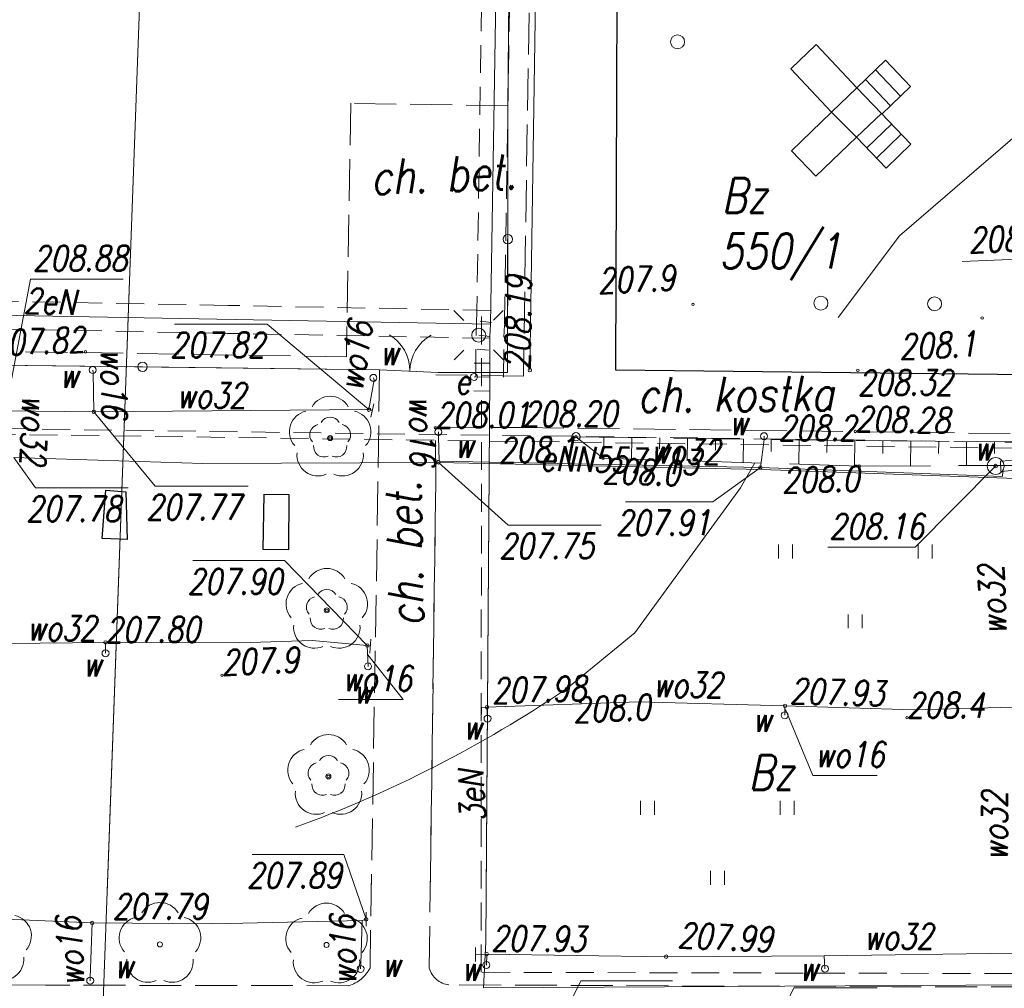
# Model space of a CAD drawing. Extents: x 6591072 to 6591270, y 5674713 to 5675005.
# Tile 7 of 37: x 6591154 to 6591189, y 5674748 to 5674783. Entities that reach past the tile are written whole.
import ezdxf
from ezdxf.enums import TextEntityAlignment as Align

# ---------------------------------------------------------------- set-up
doc = ezdxf.new("R2010")
doc.units = 0
doc.header["$PDMODE"] = 33
doc.header["$PDSIZE"] = 0.3
for name, pattern in [('1', [0]), ('BGT', [0]), ('BUD', [0]), ('KOC', [2, 1.5, -0.5]), ('KOJ', [0]), ('OSL', [2, 1, -1]), ('SCH', [0]), ('UBE', [1.5, 1, -0.5]), ('UPE', [0]), ('UPG', [0]), ('UPK', [0]), ('UPW', [0]), ('UXE', [1.5, 1, -0.5]), ('UXT', [1.5, 1, -0.5]), ('WRC', [0]), ('WSD', [3.5, 2.5, -1]), ('WSQ', [3.5, 2.5, -1])]:
    doc.linetypes.add(name, pattern=pattern)
doc.layers.get('0').update_dxf_attribs({"color": 250, "linetype": 'CONTINUOUS', "lineweight": 100})
for name, color, linetype, lineweight in [('Dzialki', 7, '1', 18), ('EBTPO_L_12', 250, '1', 18), ('EBTPO_L_5', 250, '1', 25), ('EBTPO_T_1', 250, 'CONTINUOUS', 0), ('ENERGETYKA_L_0', 1, 'UXE', 18), ('ENERGETYKA_T_0', 1, 'CONTINUOUS', 18), ('NIEAKTUAL_L_0', 7, '1', 0), ('Numery_dzialek', 7, 'CONTINUOUS', 18), ('Numery_konturow', 90, 'CONTINUOUS', 13), ('SDROK_T_1', 7, 'CONTINUOUS', 18), ('SDRPK_L_0', 7, 'KOJ', 25), ('SDRPK_L_2', 7, 'KOC', 18), ('SZOPO_L_0', 7, 'BGT', 18), ('SZOPO_T_0', 7, 'CONTINUOUS', 18), ('SZZPZ_T_0', 7, 'CONTINUOUS', 18), ('TELEFONY_L_0', 30, 'UXT', 18), ('UEEOA_T_3', 1, 'CONTINUOUS', 18), ('UEEOA_T_9', 1, 'CONTINUOUS', 18), ('UEEOO_T_0', 1, 'CONTINUOUS', 18), ('UEEPB_L_0', 1, 'UBE', 18), ('UEEPB_L_0_b', 1, 'UBE', 18), ('UEEPON_L_0', 1, 'UPE', 18), ('UKKOC_T_0', 36, 'CONTINUOUS', 18), ('UKKOC_T_0_b', 14, 'CONTINUOUS', 18), ('UKKOC_T_7', 36, 'CONTINUOUS', 18), ('UKKPOM_L_0', 36, 'UPG', 18), ('UWWOA_T_2', 5, 'CONTINUOUS', 18), ('UWWOA_T_7', 5, 'CONTINUOUS', 18), ('UWWOC_T_0', 5, 'CONTINUOUS', 18), ('UWWOC_T_2', 5, 'CONTINUOUS', 18), ('UWWOO_T_0', 5, 'CONTINUOUS', 18), ('UWWPA_L_2', 5, '1', 18), ('UWWPM_L_0', 5, 'UPW', 18), ('WUKOS_T_1', 7, 'CONTINUOUS', 18), ('WUKPS_L_2', 7, '1', 18), ('WWRPH_L_0', 23, '1', 13), ('WWRPP_T_0', 13, 'CONTINUOUS', 18)]:
    doc.layers.add(name, color=color, linetype=linetype, lineweight=lineweight)
doc.layers.add('OBOP', color=7, linetype='CONTINUOUS', lineweight=13, true_color=0x0a0909)
doc.styles.add('K1_ACAD', font='romans.shx', dxfattribs={"width": 0.8, "oblique": 12})
doc.linetypes.add('BGS', pattern='A,3.75,[45,msgB.shx,S=0.625,R=0,X=0,Y=0],3.75', length=7.5)

# ---------------------------------------------------------------- blocks, each defined once
blk = doc.blocks.new('other_BUJ')
at = {"linetype": 'Continuous'}
blk.add_circle((0, 0), 0.25, dxfattribs=at)
blk = doc.blocks.new('other_WSP')
at = {"linetype": 'Continuous'}
blk.add_circle((0, 0), 0.045, dxfattribs=at)
blk = doc.blocks.new('other_WSU')
at = {"linetype": 'Continuous'}
blk.add_circle((0, 0), 0.045, dxfattribs=at)
blk = doc.blocks.new('other_SLS')
at = {"linetype": 'Continuous'}
blk.add_circle((0, 0), 0.25, dxfattribs=at)
blk = doc.blocks.new('other_LAT')
at = {"linetype": 'Continuous'}
for p, q in [((0, 0.75), (0, 1.25)), ((-1.25, 0), (-0.75, 0)), ((0.75, 0), (1.25, 0)), ((0, -0.75), (0, -1.25))]:
    blk.add_line(p, q, dxfattribs=at)
blk = doc.blocks.new('ARM')
at = {"linetype": 'Continuous'}
blk.add_circle((0, 0), 0.125, dxfattribs=at)
blk = doc.blocks.new('other_UGK')
at = {"linetype": 'Continuous'}
blk.add_circle((0, 0), 0.0625, dxfattribs=at)
blk = doc.blocks.new('other_WLZ')
at = {"linetype": 'Continuous'}
blk.add_circle((0, 0), 0.3, dxfattribs=at)
blk = doc.blocks.new('other_UGE')
at = {"linetype": 'Continuous'}
blk.add_circle((0, 0), 0.0625, dxfattribs=at)
blk = doc.blocks.new('other_UGW')
at = {"linetype": 'Continuous'}
blk.add_circle((0, 0), 0.0625, dxfattribs=at)
blk = doc.blocks.new('other_USW')
at = {"linetype": 'Continuous'}
blk.add_line((0, -0.25), (0, 0.25), dxfattribs=at)
blk = doc.blocks.new('other_BGB')
at = {"linetype": 'Continuous'}
for centre, start, end in [((-1.5, 0), 359.9995, 60), ((1.5, 0), 120, 180.0005)]:
    blk.add_arc(centre, 1.5, start, end, dxfattribs=at)
blk = doc.blocks.new('other_DLI')
at = {"linetype": 'Continuous'}
blk.add_circle((0, 0), 0.045, dxfattribs=at)
for centre, start, end in [((0, 0.375), 30.1401, 149.8599), ((-0.357, 0.116), 102.1445, 221.86), ((0.357, 0.116), 318.14, 77.8555), ((-0.22, -0.303), 174.1482, 293.8542), ((0.22, -0.303), 246.1458, 5.8518)]:
    blk.add_arc(centre, 0.375, start, end, dxfattribs=at)
blk = doc.blocks.new('other_TRA')
at = {"linetype": 'Continuous'}
for p, q in [((-2.75, 1.37695), (-2.75, 0.87695)), ((-2.25, 1.37695), (-2.25, 0.87695)), ((2.25, 1.37695), (2.25, 0.87695)), ((2.75, 1.37695), (2.75, 0.87695)), ((-0.25, -1.12305), (-0.25, -1.62305)), ((0.25, -1.12305), (0.25, -1.62305))]:
    blk.add_line(p, q, dxfattribs=at)
blk = doc.blocks.new('LAT')
at = {"linetype": 'Continuous'}
for p, q in [((0, 0.75), (0, 1.25)), ((-1.25, 0), (-0.75, 0)), ((0.75, 0), (1.25, 0)), ((0, -0.75), (0, -1.25))]:
    blk.add_line(p, q, dxfattribs=at)
blk = doc.blocks.new('UGK')
at = {"linetype": 'Continuous'}
blk.add_circle((0, 0), 0.0625, dxfattribs=at)
blk = doc.blocks.new('WLZ')
at = {"linetype": 'Continuous'}
blk.add_circle((0, 0), 0.3, dxfattribs=at)
blk = doc.blocks.new('UGE')
at = {"linetype": 'Continuous'}
blk.add_circle((0, 0), 0.0625, dxfattribs=at)
blk = doc.blocks.new('UGW')
at = {"linetype": 'Continuous'}
blk.add_circle((0, 0), 0.0625, dxfattribs=at)
blk = doc.blocks.new('USW')
at = {"linetype": 'Continuous'}
blk.add_line((0, -0.25), (0, 0.25), dxfattribs=at)
blk = doc.blocks.new('DLI')
at = {"layer": 'OBOP', "color": 0, "linetype": 'ByBlock', "lineweight": -2}
blk.add_circle((0, 0), 0.09, dxfattribs=at)
for centre, start, end in [((0, 0.75), 30.1471, 149.8529), ((-0.713, 0.232), 102.1471, 221.8529), ((0.713, 0.232), 318.1471, 77.8529), ((-0.441, -0.607), 174.1471, 293.8529), ((0.441, -0.607), 246.1471, 5.8529)]:
    blk.add_arc(centre, 0.75, start, end, dxfattribs=at)
blk = doc.blocks.new('TRA')
at = {"linetype": 'Continuous'}
for p, q in [((-2.75, 1.37695), (-2.75, 0.87695)), ((-2.25, 1.37695), (-2.25, 0.87695)), ((2.25, 1.37695), (2.25, 0.87695)), ((2.75, 1.37695), (2.75, 0.87695)), ((-0.25, -1.12305), (-0.25, -1.62305)), ((0.25, -1.12305), (0.25, -1.62305))]:
    blk.add_line(p, q, dxfattribs=at)

msp = doc.modelspace()

# ---------------------------------------------------------------- linework, layer by layer
at = {"layer": 'Dzialki'}
for p in [(6591155.95, 5674730.72), (6591156.707, 5674751.321)]:
    msp.add_line(p, (6591159.66, 5674831.72), dxfattribs=at)
at = {"layer": 'EBTPO_L_12', "linetype": 'SCH'}
for p, q in [((6591183.576, 5674780.165), (6591184.608, 5674781.146)), ((6591185.504, 5674780.204), (6591184.608, 5674781.146)), ((6591185.142, 5674779.859), (6591184.245, 5674780.802)), ((6591184.779, 5674779.514), (6591183.883, 5674780.457)), ((6591184.472, 5674779.222), (6591185.504, 5674780.204)), ((6591184.445, 5674779.25), (6591185.516, 5674778.145)), ((6591183.935, 5674778.005), (6591184.82, 5674778.863)), ((6591184.283, 5674777.646), (6591185.168, 5674778.504)), ((6591183.56, 5674778.392), (6591184.631, 5674777.287)), ((6591184.631, 5674777.287), (6591185.516, 5674778.145))]:
    msp.add_line(p, q, dxfattribs=at)
at = {"layer": 'EBTPO_L_5', "linetype": 'BUD'}
for p, q in [((6591182.119, 5674781.715), (6591181.215, 5674780.847)), ((6591183.576, 5674780.165), (6591182.119, 5674781.715)), ((6591181.215, 5674780.847), (6591182.662, 5674779.286)), ((6591182.662, 5674779.286), (6591183.576, 5674780.165)), ((6591184.455, 5674779.241), (6591183.576, 5674780.165)), ((6591182.662, 5674779.286), (6591181.238, 5674777.905)), ((6591183.56, 5674778.392), (6591182.662, 5674779.286)), ((6591183.56, 5674778.392), (6591184.455, 5674779.241)), ((6591182.107, 5674777), (6591183.56, 5674778.392)), ((6591181.238, 5674777.905), (6591182.107, 5674777)), ((6591156.53, 5674764.01), (6591156.66, 5674765.74)), ((6591156.53, 5674764.01), (6591156.66, 5674765.74)), ((6591156.66, 5674765.74), (6591157.38, 5674765.69)), ((6591156.66, 5674765.74), (6591157.38, 5674765.69)), ((6591157.38, 5674765.69), (6591157.42, 5674763.98)), ((6591157.38, 5674765.69), (6591157.42, 5674763.98)), ((6591162.3, 5674763.62), (6591162.33, 5674765.6)), ((6591162.3, 5674763.62), (6591162.33, 5674765.6)), ((6591162.33, 5674765.6), (6591163.22, 5674765.59)), ((6591162.33, 5674765.6), (6591163.22, 5674765.59)), ((6591163.22, 5674765.59), (6591163.21, 5674763.61)), ((6591163.22, 5674765.59), (6591163.21, 5674763.61)), ((6591157.42, 5674763.98), (6591156.53, 5674764.01)), ((6591157.42, 5674763.98), (6591156.53, 5674764.01)), ((6591163.21, 5674763.61), (6591162.3, 5674763.62)), ((6591163.21, 5674763.61), (6591162.3, 5674763.62))]:
    msp.add_line(p, q, dxfattribs=at)
at = {"layer": 'ENERGETYKA_L_0', "linetype": 'UXE'}
msp.add_line((6591138.925, 5674767.938), (6591204.395, 5674767.041), dxfattribs=at)
msp.add_line((6591138.925, 5674767.938), (6591204.395, 5674767.041), dxfattribs=at)
at = {"layer": 'NIEAKTUAL_L_0', "linetype": 'UXE'}
for p, q in [((6591170.109, 5674748.47), (6591170.125, 5674771.994)), ((6591204.146, 5674748.39), (6591170.109, 5674748.47))]:
    msp.add_line(p, q, dxfattribs=at)
at = {"layer": 'SDRPK_L_0', "linetype": 'KOJ'}
for p, q in [((6591174.941, 5674770.044), (6591175.058, 5674806.896)), ((6591174.941, 5674770.044), (6591175.058, 5674806.896)), ((6591193.588, 5674769.832), (6591174.941, 5674770.044)), ((6591193.588, 5674769.832), (6591174.941, 5674770.044))]:
    msp.add_line(p, q, dxfattribs=at)
at = {"layer": 'SDRPK_L_2', "linetype": 'KOC'}
for p, q in [((6591172.224, 5674808.849), (6591171.627, 5674769.835)), ((6591172.224, 5674808.849), (6591171.627, 5674769.835)), ((6591165.442, 5674779.607), (6591165.282, 5674770.521)), ((6591165.442, 5674779.607), (6591165.282, 5674770.521)), ((6591171.071, 5674779.512), (6591165.442, 5674779.607)), ((6591165.282, 5674770.521), (6591146.732, 5674770.816)), ((6591165.282, 5674770.521), (6591146.732, 5674770.816)), ((6591166.472, 5674770.06), (6591166.413, 5674765.983)), ((6591166.472, 5674770.06), (6591166.413, 5674765.983)), ((6591171.627, 5674769.835), (6591168.492, 5674769.874)), ((6591171.627, 5674769.835), (6591168.492, 5674769.874)), ((6591168.471, 5674767.981), (6591171.574, 5674767.991)), ((6591168.471, 5674767.981), (6591171.574, 5674767.991)), ((6591168.483, 5674766.02), (6591168.471, 5674767.981)), ((6591168.483, 5674766.02), (6591168.471, 5674767.981)), ((6591171.574, 5674767.991), (6591195.72, 5674767.689)), ((6591171.574, 5674767.991), (6591195.72, 5674767.689)), ((6591166.413, 5674765.983), (6591166.129, 5674748.624)), ((6591166.413, 5674765.983), (6591166.173, 5674751.326)), ((6591168.251, 5674748.622), (6591168.483, 5674766.02)), ((6591168.287, 5674751.327), (6591168.483, 5674766.02)), ((6591154.504, 5674748.008), (6591144.942, 5674748.069)), ((6591165.365, 5674747.991), (6591154.504, 5674748.008)), ((6591184.825, 5674747.953), (6591168.957, 5674748.021)), ((6591205.886, 5674747.943), (6591184.825, 5674747.953))]:
    msp.add_line(p, q, dxfattribs=at)
for centre, radius, start, end in [((6591165.008, 5674749.2), 1.26, 286.4338, 332.7905), ((6591169.05, 5674748.845), 0.829, 195.573, 263.5852)]:
    msp.add_arc(centre, radius, start, end, dxfattribs=at)
at = {"layer": 'SZOPO_L_0', "linetype": 'BGT'}
for p, q in [((6591171.114, 5674783.978), (6591171.071, 5674779.512)), ((6591171.071, 5674779.512), (6591171.066, 5674774.737)), ((6591171.066, 5674774.737), (6591171.061, 5674769.962)), ((6591157.976, 5674770.165), (6591149.481, 5674770.271)), ((6591166.472, 5674770.06), (6591157.976, 5674770.165)), ((6591168.568, 5674769.957), (6591166.472, 5674770.06)), ((6591171.061, 5674769.962), (6591168.568, 5674769.957))]:
    msp.add_line(p, q, dxfattribs=at)
at = {"layer": 'SZOPO_L_0', "linetype": 'BGS'}
for p, q in [((6591171.071, 5674779.512), (6591171.061, 5674769.962)), ((6591166.472, 5674770.06), (6591140.985, 5674770.376)), ((6591168.568, 5674769.957), (6591166.472, 5674770.06)), ((6591171.061, 5674769.962), (6591168.568, 5674769.957))]:
    msp.add_line(p, q, dxfattribs=at)
at = {"layer": 'SZOPO_L_0', "linetype": 'BGT'}
for centre in [(6591171.066, 5674774.737), (6591157.976, 5674770.165)]:
    msp.add_circle(centre, 0.17, dxfattribs=at)
at = {"layer": 'TELEFONY_L_0', "linetype": 'UXT'}
msp.add_line((6591204.877, 5674767.251), (6591139.127, 5674768.136), dxfattribs=at)
msp.add_line((6591204.877, 5674767.251), (6591139.127, 5674768.136), dxfattribs=at)
at = {"layer": 'UEEPB_L_0', "linetype": 'UBE'}
for p, q in [((6591169.948, 5674771.696), (6591170.128, 5674783.151)), ((6591170.948, 5674771.68), (6591171.128, 5674783.136)), ((6591161.034, 5674772.364), (6591151.611, 5674772.541)), ((6591170.457, 5674772.188), (6591161.034, 5674772.364)), ((6591170.479, 5674771.753), (6591170.077, 5674771.797)), ((6591161.016, 5674771.364), (6591151.593, 5674771.541)), ((6591170.438, 5674771.188), (6591161.016, 5674771.364)), ((6591169.927, 5674771.282), (6591169.949, 5674771.713)), ((6591170.925, 5674771.231), (6591170.947, 5674771.662)), ((6591169.917, 5674769.797), (6591169.926, 5674771.259)), ((6591170.917, 5674769.791), (6591170.926, 5674771.253)), ((6591170.372, 5674770.759), (6591169.97, 5674770.802)), ((6591169.862, 5674770.301), (6591170.423, 5674770.294)), ((6591169.85, 5674769.301), (6591170.411, 5674769.294))]:
    msp.add_line(p, q, dxfattribs=at)
at = {"layer": 'UEEPB_L_0_b', "linetype": 'OSL'}
for p, q in [((6591170.417, 5674769.794), (6591170.426, 5674771.256)), ((6591169.856, 5674769.801), (6591170.417, 5674769.794))]:
    msp.add_line(p, q, dxfattribs=at)
at = {"layer": 'UEEPON_L_0', "linetype": 'UPE'}
for p, q in [((6591170.99, 5674806.055), (6591170.448, 5674771.688)), ((6591170.448, 5674771.688), (6591142.179, 5674772.218)), ((6591170.448, 5674771.688), (6591170.426, 5674771.256)), ((6591170.426, 5674771.256), (6591170.024, 5674771.3)), ((6591170.426, 5674771.256), (6591170.417, 5674769.794)), ((6591170.426, 5674771.256), (6591170.417, 5674769.794)), ((6591170.417, 5674769.794), (6591169.856, 5674769.801)), ((6591170.417, 5674769.794), (6591169.856, 5674769.801)), ((6591170.417, 5674769.794), (6591170.284, 5674749.548)), ((6591170.417, 5674769.794), (6591170.296, 5674751.328)), ((6591170.284, 5674749.548), (6591170.193, 5674747.913)), ((6591170.193, 5674747.913), (6591204.388, 5674748.11))]:
    msp.add_line(p, q, dxfattribs=at)
at = {"layer": 'UKKOC_T_7', "linetype": 'Continuous'}
msp.add_line((6591187.354, 5674773.937), (6591190.673, 5674774.076), dxfattribs=at)
at = {"layer": 'UKKPOM_L_0', "linetype": 'UPK'}
msp.add_line((6591172.453, 5674808.869), (6591171.858, 5674770.045), dxfattribs=at)
msp.add_line((6591172.453, 5674808.869), (6591171.858, 5674770.045), dxfattribs=at)
at = {"layer": 'UWWOC_T_0', "linetype": 'Continuous'}
for p, q in [((6591159.125, 5674771.698), (6591162.447, 5674771.698)), ((6591166.09, 5674768.63), (6591162.447, 5674771.698)), ((6591166.09, 5674768.63), (6591162.447, 5674771.698)), ((6591156.23, 5674768.55), (6591158.433, 5674765.886)), ((6591156.23, 5674768.55), (6591158.433, 5674765.886)), ((6591153.36, 5674766.91), (6591154.135, 5674765.826)), ((6591153.36, 5674766.91), (6591154.135, 5674765.826)), ((6591168.58, 5674766.74), (6591171.085, 5674764.494)), ((6591168.58, 5674766.74), (6591171.085, 5674764.494)), ((6591180.12, 5674766.56), (6591178.416, 5674765.329)), ((6591180.12, 5674766.56), (6591178.416, 5674765.329)), ((6591154.135, 5674765.826), (6591157.457, 5674765.826)), ((6591154.135, 5674765.826), (6591157.457, 5674765.826)), ((6591158.433, 5674765.886), (6591161.756, 5674765.886)), ((6591158.433, 5674765.886), (6591161.756, 5674765.886)), ((6591175.289, 5674765.329), (6591178.416, 5674765.329)), ((6591175.289, 5674765.329), (6591178.416, 5674765.329)), ((6591171.085, 5674764.494), (6591174.407, 5674764.494)), ((6591171.085, 5674764.494), (6591174.407, 5674764.494)), ((6591159.779, 5674763.222), (6591163.069, 5674763.222)), ((6591159.779, 5674763.222), (6591163.069, 5674763.222)), ((6591166.03, 5674760.18), (6591163.069, 5674763.222)), ((6591166.03, 5674760.18), (6591163.069, 5674763.222)), ((6591161.902, 5674752.692), (6591165.191, 5674752.692)), ((6591165.99, 5674750.37), (6591165.191, 5674752.692)), ((6591172.71, 5674746.17), (6591173.685, 5674748.165)), ((6591173.685, 5674748.165), (6591176.974, 5674748.165)), ((6591180.37, 5674745.91), (6591181.313, 5674747.916)), ((6591181.313, 5674747.916), (6591184.309, 5674747.916))]:
    msp.add_line(p, q, dxfattribs=at)
at = {"layer": 'UWWOC_T_2', "linetype": 'Continuous'}
for p, q in [((6591153.26, 5674769.58), (6591153.964, 5674773.305)), ((6591153.26, 5674769.58), (6591153.964, 5674773.305)), ((6591153.964, 5674773.305), (6591157.287, 5674773.305)), ((6591188.55, 5674766.61), (6591185.663, 5674763.698)), ((6591188.55, 5674766.61), (6591185.663, 5674763.698)), ((6591182.537, 5674763.698), (6591185.663, 5674763.698)), ((6591182.537, 5674763.698), (6591185.663, 5674763.698))]:
    msp.add_line(p, q, dxfattribs=at)
at = {"layer": 'UWWOO_T_0', "linetype": 'Continuous'}
for p, q in [((6591166.052, 5674759.851), (6591167.315, 5674758.246)), ((6591166.052, 5674759.851), (6591167.315, 5674758.246)), ((6591165.002, 5674758.246), (6591167.315, 5674758.246)), ((6591165.002, 5674758.246), (6591167.315, 5674758.246)), ((6591181.019, 5674757.886), (6591181.993, 5674755.522)), ((6591181.019, 5674757.886), (6591181.993, 5674755.522)), ((6591181.993, 5674755.522), (6591184.306, 5674755.522)), ((6591181.993, 5674755.522), (6591184.306, 5674755.522))]:
    msp.add_line(p, q, dxfattribs=at)
at = {"layer": 'UWWPA_L_2', "linetype": '1'}
for p, q in [((6591188.72, 5674766.78), (6591189.24, 5674766.82)), ((6591188.72, 5674766.78), (6591189.24, 5674766.82)), ((6591188.74, 5674766.41), (6591188.72, 5674766.78)), ((6591188.74, 5674766.41), (6591188.72, 5674766.78)), ((6591189.26, 5674766.46), (6591188.74, 5674766.41)), ((6591189.26, 5674766.46), (6591188.74, 5674766.41))]:
    msp.add_line(p, q, dxfattribs=at)
at = {"layer": 'UWWPM_L_0', "linetype": 'UPW'}
for p, q in [((6591156.21, 5674769.96), (6591156.19, 5674770.05)), ((6591156.21, 5674769.96), (6591156.19, 5674770.05)), ((6591156.23, 5674768.55), (6591156.21, 5674769.96)), ((6591156.23, 5674768.55), (6591156.21, 5674769.96)), ((6591166.09, 5674768.63), (6591166.28, 5674769.7)), ((6591166.09, 5674768.63), (6591166.28, 5674769.7)), ((6591166.28, 5674769.7), (6591166.25, 5674769.77)), ((6591166.28, 5674769.7), (6591166.25, 5674769.77)), ((6591153.09, 5674768.59), (6591156.23, 5674768.55)), ((6591153.09, 5674768.59), (6591156.23, 5674768.55)), ((6591156.23, 5674768.55), (6591166.09, 5674768.63)), ((6591156.23, 5674768.55), (6591166.09, 5674768.63)), ((6591166.09, 5674768.63), (6591166.21, 5674768.6)), ((6591166.09, 5674768.63), (6591166.21, 5674768.6)), ((6591168.58, 5674767.67), (6591168.58, 5674767.83)), ((6591168.58, 5674767.67), (6591168.58, 5674767.83)), ((6591168.61, 5674766.79), (6591168.58, 5674767.67)), ((6591168.61, 5674766.79), (6591168.58, 5674767.67)), ((6591180.12, 5674766.56), (6591180.25, 5674767.56)), ((6591180.12, 5674766.56), (6591180.25, 5674767.56)), ((6591180.25, 5674767.56), (6591180.25, 5674767.68)), ((6591180.25, 5674767.56), (6591180.25, 5674767.68)), ((6591153.36, 5674766.91), (6591160.14, 5674766.7)), ((6591153.36, 5674766.91), (6591160.14, 5674766.7)), ((6591168.61, 5674766.79), (6591168.5, 5674766.83)), ((6591168.61, 5674766.79), (6591168.5, 5674766.83)), ((6591180.12, 5674766.56), (6591168.61, 5674766.79)), ((6591180.12, 5674766.56), (6591168.61, 5674766.79)), ((6591168.58, 5674766.74), (6591160.14, 5674766.7)), ((6591168.58, 5674766.74), (6591160.14, 5674766.7)), ((6591168.58, 5674766.74), (6591180.16, 5674766.49)), ((6591168.58, 5674766.74), (6591180.16, 5674766.49)), ((6591188.79, 5674766.23), (6591180.12, 5674766.56)), ((6591188.79, 5674766.23), (6591180.12, 5674766.56)), ((6591189.27, 5674766.16), (6591180.16, 5674766.49)), ((6591189.27, 5674766.16), (6591180.16, 5674766.49)), ((6591188.79, 5674766.23), (6591188.81, 5674766.41)), ((6591188.79, 5674766.23), (6591188.81, 5674766.41)), ((6591153.11, 5674760.25), (6591156.65, 5674760.29)), ((6591153.11, 5674760.25), (6591156.65, 5674760.29)), ((6591156.65, 5674760.29), (6591156.65, 5674759.9)), ((6591156.65, 5674760.29), (6591161.46, 5674760.27)), ((6591156.65, 5674760.29), (6591156.65, 5674759.9)), ((6591156.65, 5674760.29), (6591161.46, 5674760.27)), ((6591161.46, 5674760.27), (6591164.06, 5674760.36)), ((6591161.46, 5674760.27), (6591164.06, 5674760.36)), ((6591164.06, 5674760.36), (6591166.03, 5674760.18)), ((6591164.06, 5674760.36), (6591166.03, 5674760.18)), ((6591166.03, 5674760.18), (6591166.14, 5674760.16)), ((6591166.03, 5674760.18), (6591166.06, 5674759.43)), ((6591166.03, 5674760.18), (6591166.14, 5674760.16)), ((6591166.03, 5674760.18), (6591166.06, 5674759.43)), ((6591170.12, 5674757.96), (6591170.32, 5674757.97)), ((6591170.12, 5674757.96), (6591170.32, 5674757.97)), ((6591170.32, 5674757.97), (6591175.75, 5674758.16)), ((6591170.32, 5674757.97), (6591175.75, 5674758.16)), ((6591170.32, 5674757.97), (6591170.34, 5674757.56)), ((6591170.32, 5674757.97), (6591170.34, 5674757.56)), ((6591175.75, 5674758.16), (6591181, 5674758.02)), ((6591175.75, 5674758.16), (6591181, 5674758.02)), ((6591181, 5674758.02), (6591180.99, 5674757.68)), ((6591181, 5674758.02), (6591180.99, 5674757.68)), ((6591181, 5674758.02), (6591185.6, 5674757.88)), ((6591181, 5674758.02), (6591185.6, 5674757.88)), ((6591185.6, 5674757.88), (6591189.15, 5674757.97)), ((6591185.6, 5674757.88), (6591189.15, 5674757.97)), ((6591153.09, 5674750.38), (6591156.17, 5674750.24)), ((6591156.17, 5674750.24), (6591156.1, 5674748.28)), ((6591156.17, 5674750.24), (6591160.5, 5674750.21)), ((6591160.5, 5674750.21), (6591165.85, 5674750.33)), ((6591165.85, 5674750.33), (6591165.8, 5674748.77)), ((6591165.85, 5674750.33), (6591165.99, 5674750.37)), ((6591189.2, 5674749.15), (6591182.4, 5674749.06)), ((6591170.31, 5674749.12), (6591169.91, 5674749.11)), ((6591170.31, 5674749.12), (6591170.3, 5674748.73)), ((6591176.74, 5674749.03), (6591170.31, 5674749.12)), ((6591182.4, 5674749.06), (6591176.74, 5674749.03)), ((6591182.4, 5674749.06), (6591182.43, 5674748.6)), ((6591165.8, 5674748.77), (6591165.79, 5674748.59)), ((6591156.1, 5674748.28), (6591156.1, 5674748.17))]:
    msp.add_line(p, q, dxfattribs=at)
at = {"layer": 'WUKPS_L_2', "linetype": 'WSQ'}
for p, q in [((6591173.51, 5674767.66), (6591183.55, 5674767.52)), ((6591183.55, 5674767.52), (6591195.94, 5674767.43))]:
    msp.add_line(p, q, dxfattribs=at)
at = {"layer": 'WUKPS_L_2', "linetype": '1'}
for p, q in [((6591173.51, 5674767.66), (6591174.48, 5674766.89)), ((6591174.51, 5674767.646), (6591174.505, 5674767.268)), ((6591175.51, 5674767.632), (6591175.499, 5674766.859)), ((6591176.51, 5674767.618), (6591176.504, 5674767.223)), ((6591177.51, 5674767.604), (6591177.498, 5674766.798)), ((6591178.51, 5674767.59), (6591178.504, 5674767.179)), ((6591179.509, 5674767.576), (6591179.498, 5674766.737)), ((6591180.509, 5674767.562), (6591180.503, 5674767.134)), ((6591181.509, 5674767.548), (6591181.497, 5674766.676)), ((6591182.509, 5674767.535), (6591182.503, 5674767.09)), ((6591183.509, 5674767.521), (6591183.496, 5674766.615)), ((6591184.509, 5674767.513), (6591184.506, 5674767.063)), ((6591185.509, 5674767.506), (6591185.503, 5674766.617)), ((6591186.509, 5674767.499), (6591186.506, 5674767.06)), ((6591187.509, 5674767.491), (6591187.503, 5674766.625)), ((6591188.509, 5674767.484), (6591188.506, 5674767.056))]:
    msp.add_line(p, q, dxfattribs=at)
at = {"layer": 'WUKPS_L_2', "linetype": 'WSD'}
for p, q in [((6591183.66, 5674766.61), (6591174.48, 5674766.89)), ((6591196.72, 5674766.66), (6591183.66, 5674766.61))]:
    msp.add_line(p, q, dxfattribs=at)
at = {"layer": 'WUKPS_L_2', "linetype": '1'}
msp.add_point((6591173.51, 5674767.66), dxfattribs=at)
at = {"layer": 'WWRPH_L_0', "linetype": 'WRC'}
for p, q in [((6591189.498, 5674778.643), (6591185.108, 5674774.852)), ((6591185.108, 5674774.852), (6591182.907, 5674771.926)), ((6591179.922, 5674766.724), (6591179.408, 5674765.829)), ((6591179.408, 5674765.829), (6591175.618, 5674760.638)), ((6591175.618, 5674760.638), (6591173.167, 5674758.628))]:
    msp.add_line(p, q, dxfattribs=at)
at = {"layer": 'WWRPH_L_0', "linetype": '1'}
msp.add_arc((6591148.166, 5674795.55), 44.59, 290.0623, 304.1027, dxfattribs=at)

# ---------------------------------------------------------------- block references
at = {"layer": 'EBTPO_T_1'}
for p, rotation in [((6591177.151, 5674781.808), 2.394654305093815), ((6591182.288, 5674772.443), 2.394162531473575), ((6591186.362, 5674772.423), 2.394381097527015)]:
    msp.add_blockref('other_BUJ', p, dxfattribs=dict(at, rotation=rotation))
at = {"layer": 'EBTPO_T_1', "color": 253}
for p, rotation in [((6591177.151, 5674781.808), 2.394654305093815), ((6591182.288, 5674772.443), 2.394162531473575), ((6591186.362, 5674772.423), 2.394381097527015)]:
    msp.add_blockref('other_BUJ', p, dxfattribs=dict(at, rotation=rotation))
at = {"layer": 'SZOPO_T_0', "rotation": 359.4479596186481}
msp.add_blockref('other_BGB', (6591167.556, 5674770.007), dxfattribs=at)
at = {"layer": 'SZOPO_T_0', "color": 253, "rotation": 359.4479596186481}
msp.add_blockref('other_BGB', (6591167.556, 5674770.007), dxfattribs=at)
at = {"layer": 'SZZPZ_T_0'}
for name, p in [('DLI', (6591164.7, 5674767.61)), ('other_DLI', (6591164.7, 5674767.61)), ('other_TRA', (6591183.519, 5674762.418)), ('TRA', (6591183.519, 5674762.418)), ('DLI', (6591164.58, 5674761.44)), ('other_DLI', (6591164.58, 5674761.44)), ('DLI', (6591164.64, 5674755.49)), ('other_DLI', (6591164.64, 5674755.49)), ('TRA', (6591178.577, 5674753.232)), ('DLI', (6591152.53, 5674749.54)), ('DLI', (6591158.6, 5674749.47)), ('DLI', (6591164.57, 5674749.45))]:
    msp.add_blockref(name, p, dxfattribs=at)
at = {"layer": 'SZZPZ_T_0', "color": 253}
for name, p in [('other_DLI', (6591164.7, 5674767.61)), ('other_TRA', (6591183.519, 5674762.418)), ('other_DLI', (6591164.58, 5674761.44)), ('other_DLI', (6591164.64, 5674755.49))]:
    msp.add_blockref(name, p, dxfattribs=at)
at = {"layer": 'UEEOA_T_9'}
for name, p, rotation in [('other_LAT', (6591170.024, 5674771.3), 315.2975115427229), ('LAT', (6591170.024, 5674771.3), 315.2975115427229), ('other_SLS', (6591170.024, 5674771.3), 2.393670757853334), ('ARM', (6591169.856, 5674769.801), 2.393534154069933), ('ARM', (6591169.856, 5674769.801), 2.393534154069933)]:
    msp.add_blockref(name, p, dxfattribs=dict(at, rotation=rotation))
at = {"layer": 'UEEOA_T_9', "color": 253}
for name, p, rotation in [('other_LAT', (6591170.024, 5674771.3), 315.2975115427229), ('other_SLS', (6591170.024, 5674771.3), 2.393670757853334), ('ARM', (6591169.856, 5674769.801), 2.393534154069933)]:
    msp.add_blockref(name, p, dxfattribs=dict(at, rotation=rotation))
at = {"layer": 'UKKOC_T_0', "rotation": 2.393588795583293}
msp.add_blockref('other_UGK', (6591171.858, 5674770.045), dxfattribs=at)
at = {"layer": 'UKKOC_T_0', "color": 253, "rotation": 2.393588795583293}
msp.add_blockref('other_UGK', (6591171.858, 5674770.045), dxfattribs=at)
at = {"layer": 'UKKOC_T_0_b', "rotation": 2.393588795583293}
msp.add_blockref('UGK', (6591171.858, 5674770.045), dxfattribs=at)
at = {"layer": 'UWWOA_T_7'}
for name, p in [('ARM', (6591156.19, 5674770.05)), ('ARM', (6591156.19, 5674770.05)), ('ARM', (6591166.25, 5674769.77)), ('ARM', (6591166.25, 5674769.77)), ('ARM', (6591168.58, 5674767.83)), ('ARM', (6591168.58, 5674767.83)), ('ARM', (6591180.25, 5674767.68)), ('ARM', (6591180.25, 5674767.68)), ('other_WLZ', (6591188.55, 5674766.61)), ('WLZ', (6591188.55, 5674766.61)), ('ARM', (6591156.65, 5674759.9)), ('ARM', (6591156.65, 5674759.9)), ('ARM', (6591166.06, 5674759.43)), ('ARM', (6591166.06, 5674759.43)), ('ARM', (6591170.34, 5674757.56)), ('ARM', (6591170.34, 5674757.56)), ('ARM', (6591180.99, 5674757.68)), ('ARM', (6591180.99, 5674757.68)), ('ARM', (6591170.3, 5674748.73)), ('ARM', (6591165.79, 5674748.59)), ('ARM', (6591182.43, 5674748.6)), ('ARM', (6591156.1, 5674748.17))]:
    msp.add_blockref(name, p, dxfattribs=at)
at = {"layer": 'UWWOA_T_7', "color": 253}
for name, p in [('ARM', (6591156.19, 5674770.05)), ('ARM', (6591166.25, 5674769.77)), ('ARM', (6591168.58, 5674767.83)), ('ARM', (6591180.25, 5674767.68)), ('other_WLZ', (6591188.55, 5674766.61)), ('ARM', (6591156.65, 5674759.9)), ('ARM', (6591166.06, 5674759.43)), ('ARM', (6591170.34, 5674757.56)), ('ARM', (6591180.99, 5674757.68))]:
    msp.add_blockref(name, p, dxfattribs=at)
at = {"layer": 'UWWOC_T_0'}
for name, p in [('other_UGW', (6591156.23, 5674768.55)), ('UGW', (6591156.23, 5674768.55)), ('other_UGW', (6591166.09, 5674768.63)), ('UGW', (6591166.09, 5674768.63)), ('other_UGW', (6591168.58, 5674766.74)), ('UGW', (6591168.58, 5674766.74)), ('other_UGW', (6591180.12, 5674766.56)), ('UGW', (6591180.12, 5674766.56)), ('other_UGW', (6591156.65, 5674760.29)), ('UGW', (6591156.65, 5674760.29)), ('other_UGW', (6591166.03, 5674760.18)), ('UGW', (6591166.03, 5674760.18)), ('other_UGW', (6591170.32, 5674757.97)), ('UGW', (6591170.32, 5674757.97)), ('other_UGW', (6591181, 5674758.02)), ('UGW', (6591181, 5674758.02)), ('UGW', (6591156.17, 5674750.24)), ('UGW', (6591165.99, 5674750.37)), ('UGW', (6591170.31, 5674749.12)), ('UGW', (6591176.74, 5674749.03))]:
    msp.add_blockref(name, p, dxfattribs=at)
at = {"layer": 'UWWOC_T_0', "color": 253}
for p in [(6591156.23, 5674768.55), (6591166.09, 5674768.63), (6591168.58, 5674766.74), (6591180.12, 5674766.56), (6591156.65, 5674760.29), (6591166.03, 5674760.18), (6591170.32, 5674757.97), (6591181, 5674758.02)]:
    msp.add_blockref('other_UGW', p, dxfattribs=at)
at = {"layer": 'UWWOC_T_0'}
for name, p, rotation in [('other_USW', (6591166.21, 5674768.6), 347.0712450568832), ('USW', (6591166.21, 5674768.6), 347.0712450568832), ('other_USW', (6591166.14, 5674760.16), 356.6207391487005), ('USW', (6591166.14, 5674760.16), 356.6207391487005), ('other_USW', (6591170.12, 5674757.96), 1.692756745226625), ('USW', (6591170.12, 5674757.96), 1.692756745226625), ('USW', (6591165.99, 5674750.37), 0.03654515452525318), ('USW', (6591169.91, 5674749.11), 0.5465143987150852)]:
    msp.add_blockref(name, p, dxfattribs=dict(at, rotation=rotation))
at = {"layer": 'UWWOC_T_0', "color": 253}
for p, rotation in [((6591166.21, 5674768.6), 347.0712450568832), ((6591166.14, 5674760.16), 356.6207391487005), ((6591170.12, 5674757.96), 1.692756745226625)]:
    msp.add_blockref('other_USW', p, dxfattribs=dict(at, rotation=rotation))
at = {"layer": 'UWWOC_T_2', "rotation": 269.9999974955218}
for name in ['other_UGE', 'UGE']:
    msp.add_blockref(name, (6591188.55, 5674766.61), dxfattribs=at)
at = {"layer": 'UWWOC_T_2', "color": 253, "rotation": 269.9999974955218}
msp.add_blockref('other_UGE', (6591188.55, 5674766.61), dxfattribs=at)
at = {"layer": 'WUKOS_T_1', "rotation": 2.393588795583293}
msp.add_blockref('other_WSP', (6591155.925, 5674770.7), dxfattribs=at)
at = {"layer": 'WUKOS_T_1', "color": 253, "rotation": 2.393588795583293}
msp.add_blockref('other_WSP', (6591155.925, 5674770.7), dxfattribs=at)
at = {"layer": 'WUKOS_T_1'}
for p in [(6591183.61, 5674770.04), (6591168.471, 5674767.981), (6591171.6, 5674768.02), (6591183.52, 5674767.85)]:
    msp.add_blockref('other_WSU', p, dxfattribs=at)
at = {"layer": 'WUKOS_T_1', "color": 253}
for p in [(6591183.61, 5674770.04), (6591168.471, 5674767.981), (6591171.6, 5674768.02), (6591183.52, 5674767.85)]:
    msp.add_blockref('other_WSU', p, dxfattribs=at)
at = {"layer": 'WWRPP_T_0'}
for p, rotation in [((6591177.705, 5674772.401), 2.393971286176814), ((6591188.065, 5674771.914), 2.394463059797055), ((6591160.825, 5674759.113), 2.392632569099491), ((6591173.167, 5674758.628), 2.392605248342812), ((6591185.372, 5674757.593), 2.393042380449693)]:
    msp.add_blockref('other_WSP', p, dxfattribs=dict(at, rotation=rotation))
at = {"layer": 'WWRPP_T_0', "color": 253}
for p, rotation in [((6591177.705, 5674772.401), 2.393971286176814), ((6591188.065, 5674771.914), 2.394463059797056), ((6591160.825, 5674759.113), 2.392632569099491), ((6591173.167, 5674758.628), 2.392605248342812), ((6591185.372, 5674757.593), 2.393042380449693)]:
    msp.add_blockref('other_WSP', p, dxfattribs=dict(at, rotation=rotation))
at = {"layer": 'WWRPP_T_0'}
for p in [(6591173.51, 5674767.66), (6591174.48, 5674766.89), (6591183.66, 5674766.61)]:
    msp.add_blockref('other_WSP', p, dxfattribs=at)
at = {"layer": 'WWRPP_T_0', "color": 253}
for p in [(6591173.51, 5674767.66), (6591174.48, 5674766.89), (6591183.66, 5674766.61)]:
    msp.add_blockref('other_WSP', p, dxfattribs=at)

# ---------------------------------------------------------------- texts
at = {"layer": 'ENERGETYKA_T_0', "style": 'K1_ACAD', "oblique": 12, "width": 0.8}
msp.add_text('eNN557/13', height=0.9, rotation=358.4021, dxfattribs=at).set_placement((6591172.219, 5674766.449))
at = {"layer": 'Numery_dzialek', "style": 'K1_ACAD', "oblique": 12, "width": 0.8}
msp.add_text('550/1', height=1.25, dxfattribs=at).set_placement((6591178.641, 5674774.941), align=Align.TOP_LEFT)
at = {"layer": 'Numery_konturow', "style": 'K1_ACAD', "oblique": 12, "width": 0.8}
for p in [(6591178.732, 5674776.926), (6591179.688, 5674756.253)]:
    msp.add_text('Bz', height=1.25, dxfattribs=at).set_placement(p, align=Align.TOP_LEFT)
at = {"layer": 'SDROK_T_1', "style": 'K1_ACAD', "oblique": 12, "width": 0.8}
for s, rotation, p in [('ch. bet.', 2.3941, (6591168.76, 5674777.06)), ('ch. kostka', 0.5313, (6591179.229, 5674769.19)), ('ch. bet.', 91.2902, (6591167.372, 5674763.465)), ('ch. bet.', 91.2902, (6591167.372, 5674763.465))]:
    msp.add_text(s, height=1.25, rotation=rotation, dxfattribs=at).set_placement(p, align=Align.MIDDLE)
at = {"layer": 'UEEOA_T_3', "style": 'K1_ACAD', "oblique": 12, "width": 0.8}
msp.add_text('e', height=0.9, rotation=2.3936, dxfattribs=at).set_placement((6591169.148, 5674770.078), align=Align.TOP_LEFT)
msp.add_text('e', height=0.9, rotation=2.3936, dxfattribs=at).set_placement((6591169.148, 5674770.078), align=Align.TOP_LEFT)
at = {"layer": 'UEEOO_T_0', "style": 'K1_ACAD', "oblique": 12, "width": 0.8}
for s, rotation, p in [('2eN', 357.7992, (6591153.719, 5674772.096)), ('3eN', 93.2939, (6591170.279, 5674753.897))]:
    msp.add_text(s, height=0.9, rotation=rotation, dxfattribs=at).set_placement(p)
at = {"layer": 'UKKOC_T_0', "style": 'K1_ACAD', "oblique": 12, "width": 0.8}
msp.add_text('208.19', height=0.9, rotation=89.1742, dxfattribs=at).set_placement((6591171.858, 5674770.045))
at = {"layer": 'UKKOC_T_0_b', "style": 'K1_ACAD', "oblique": 12, "width": 0.8}
msp.add_text('208.19', height=0.9, rotation=89.1742, dxfattribs=at).set_placement((6591171.858, 5674770.045))
at = {"layer": 'UKKOC_T_7', "style": 'K1_ACAD', "oblique": 12, "width": 0.8}
msp.add_text('208.37', height=0.9, rotation=2.3949, dxfattribs=at).set_placement((6591190.944, 5674775.288), align=Align.TOP_RIGHT)
at = {"layer": 'UWWOA_T_2', "style": 'K1_ACAD', "oblique": 12, "width": 0.8}
for p in [(6591167.156, 5674770.227), (6591167.156, 5674770.227), (6591155.683, 5674769.407), (6591155.683, 5674769.407), (6591179.675, 5674767.72), (6591169.836, 5674766.902), (6591169.836, 5674766.902), (6591188.453, 5674766.803), (6591188.453, 5674766.803), (6591156.511, 5674759.063), (6591166.212, 5674758.104), (6591180.513, 5674757.089), (6591180.513, 5674757.089), (6591170.14, 5674756.809), (6591157.64, 5674748.263), (6591167.226, 5674748.302), (6591170.08, 5674748.167), (6591182.188, 5674748.166)]:
    msp.add_text('w', height=0.9, dxfattribs=at).set_placement(p, align=Align.RIGHT)
at = {"layer": 'UWWOC_T_0', "style": 'K1_ACAD', "oblique": 12, "width": 0.8}
for s, p in [('207.82', (6591162.367, 5674771.398)), ('207.91', (6591178.335, 5674765.029)), ('207.90', (6591162.988, 5674762.922))]:
    msp.add_text(s, height=0.9, dxfattribs=at).set_placement(p, align=Align.TOP_RIGHT)
for s, p in [('207.78', (6591153.813, 5674764.626)), ('207.77', (6591158.112, 5674764.686)), ('207.79', (6591156.906, 5674750.378))]:
    msp.add_text(s, height=0.9, dxfattribs=at).set_placement(p)
msp.add_text('207.75', height=0.9, dxfattribs=at).set_placement((6591170.763, 5674764.194), align=Align.TOP_LEFT)
for s, rotation, p in [('207.80', 0.247, (6591156.65, 5674760.29)), ('207.98', 1.7098, (6591170.504, 5674758.103)), ('207.93', 358.3054, (6591181.164, 5674758.105)), ('207.99', 357.2409, (6591177.141, 5674749.358)), ('207.93', 359.6984, (6591170.468, 5674749.235))]:
    msp.add_text(s, height=0.9, rotation=rotation, dxfattribs=at).set_placement(p)
msp.add_text('207.89', height=0.9, dxfattribs=at).set_placement((6591165.111, 5674751.492), align=Align.RIGHT)
at = {"layer": 'UWWOC_T_2', "style": 'K1_ACAD', "oblique": 12, "width": 0.8}
msp.add_text('208.88', height=0.9, dxfattribs=at).set_placement((6591154.045, 5674773.605))
msp.add_text('208.16', height=0.9, dxfattribs=at).set_placement((6591185.985, 5674764.898), align=Align.TOP_RIGHT)
at = {"layer": 'UWWOO_T_0', "style": 'K1_ACAD', "oblique": 12, "width": 0.8}
for s, rotation, p in [('wo16', 80.8821, (6591165.849, 5674769.253)), ('wo16', 80.8821, (6591165.849, 5674769.253)), ('wo16', 271.2146, (6591156.473, 5674770.796)), ('wo32', 0.2418, (6591159.195, 5674768.679)), ('wo32', 267.9174, (6591153.683, 5674769.159)), ('wo16', 270.7441, (6591167.541, 5674769.117)), ('wo16', 270.7441, (6591167.541, 5674769.117)), ('wo32', 358.9724, (6591176.173, 5674766.707)), ('wo32', 358.9724, (6591176.173, 5674766.707)), ('wo32', 92.7852, (6591188.945, 5674760.588)), ('wo32', 92.7852, (6591188.945, 5674760.588)), ('wo32', 359.7121, (6591153.824, 5674760.356)), ('wo32', 359.768, (6591176.266, 5674758.326)), ('wo32', 90.3131, (6591188.975, 5674752.473)), ('wo16', 92.8624, (6591155.891, 5674747.992)), ('wo16', 91.1535, (6591165.638, 5674748.034)), ('wo32', 1.1124, (6591183.828, 5674749.27))]:
    msp.add_text(s, height=0.9, rotation=rotation, dxfattribs=at).set_placement(p)
msp.add_text('wo16', height=0.9, dxfattribs=at).set_placement((6591167.636, 5674759.446), align=Align.TOP_RIGHT)
msp.add_text('wo16', height=0.9, dxfattribs=at).set_placement((6591182.073, 5674755.822))
at = {"layer": 'WUKOS_T_1', "style": 'K1_ACAD', "oblique": 12, "width": 0.8}
msp.add_text('207.82', height=0.9, rotation=2.3936, dxfattribs=at).set_placement((6591155.925, 5674770.7), align=Align.RIGHT)
msp.add_text('208.32', height=0.9, rotation=0.2494, dxfattribs=at).set_placement((6591183.61, 5674770.04), align=Align.TOP_LEFT)
for s, rotation, p in [('208.01', 0.1765, (6591168.471, 5674767.981)), ('208.20', 0.3408, (6591171.6, 5674768.02)), ('208.28', 359.0384, (6591183.52, 5674767.85))]:
    msp.add_text(s, height=0.9, rotation=rotation, dxfattribs=at).set_placement(p)
at = {"layer": 'WWRPP_T_0', "style": 'K1_ACAD', "oblique": 12, "width": 0.8}
for s, rotation, p in [('207.9', 2.3939, (6591174.305, 5674772.793)), ('208.1', 2.3942, (6591185.109, 5674770.429)), ('207.9', 2.3925, (6591160.825, 5674759.113)), ('208.0', 2.3925, (6591173.42, 5674757.413))]:
    msp.add_text(s, height=0.9, rotation=rotation, dxfattribs=at).set_placement(p)
msp.add_text('208.2', height=0.9, dxfattribs=at).set_placement((6591183.55, 5674767.52), align=Align.RIGHT)
for s, rotation, p in [('208.1', 0.648, (6591173.51, 5674767.66)), ('208.0', 1.305, (6591183.66, 5674766.61))]:
    msp.add_text(s, height=0.9, rotation=rotation, dxfattribs=at).set_placement(p, align=Align.TOP_RIGHT)
msp.add_text('208.0', height=0.9, rotation=358.253, dxfattribs=at).set_placement((6591174.48, 5674766.89), align=Align.TOP_LEFT)
msp.add_text('208.4', height=0.9, dxfattribs=at).set_placement((6591185.372, 5674757.593))

doc.saveas('drawing.dxf')
